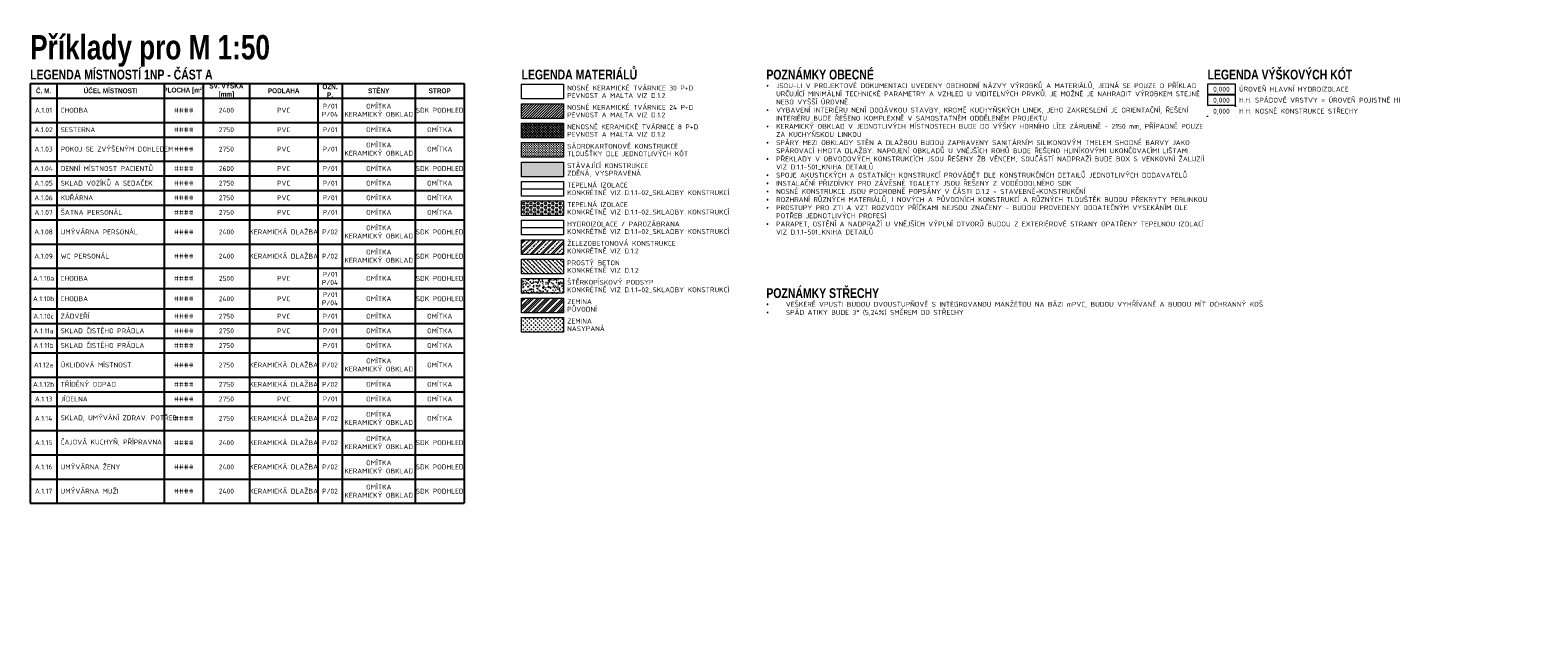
# Model space of a CAD drawing. Header units: millimetres. Extents: x -385852 to 238709, y -99680 to 201840.
# Tile 1 of 176: x -385852 to -354927, y 161918 to 174292. Entities that reach past the tile are written whole.
import ezdxf
from ezdxf.enums import TextEntityAlignment as Align

# ---------------------------------------------------------------- set-up
doc = ezdxf.new("R2010")
doc.units = ezdxf.units.MM
doc.linetypes.add('DASHED', pattern=[19.05, 12.7, -6.35])
doc.linetypes.add('DOT', pattern=[6.35, 0, -6.35])
doc.layers.get('0').update_dxf_attribs({"color": 4})
for name, color, linetype, lineweight in [('A99_N_kce-pod', 7, 'DASHED', 20), ('A99_N_kce-rez-sil', 6, 'Continuous', 20), ('A99_N_koty-50-vysk', 160, 'Continuous', 9), ('A99_N_leg-ram', 7, 'Continuous', 9), ('A99_N_leg-text', 7, 'Continuous', 9), ('A99_N_sraf', 252, 'Continuous', 9), ('A99_N_sraf-TI', 252, 'IZOLACE', 9), ('A99_S_sraf', 252, 'Continuous', 9)]:
    doc.layers.add(name, color=color, linetype=linetype, lineweight=lineweight)
doc.styles.add('A99_kota', font='isocpeur.ttf', dxfattribs={"height": 2})
doc.styles.add('A99_nadpis', font='impact.ttf')
doc.styles.add('A99_popis', font='isocpeur.ttf')
doc.linetypes.add('IZOLACE', pattern='A,0.00254,-2.54,[134,ltypeshp.shx,S=2.54,R=0,X=-2.54,Y=0],-5.08,[134,ltypeshp.shx,S=2.54,R=180,X=2.54,Y=0],-2.54', length=10.16254)

# ---------------------------------------------------------------- blocks, each defined once
blk = doc.blocks.new('*T100')
at = {"layer": 'A99_N_leg-ram', "color": 0, "linetype": 'ByBlock', "lineweight": -2, "transparency": 16777216}
for p, q in [((0, 0), (8900, 0)), ((0, 0), (0, -8604)), ((550, 0), (550, -8604)), ((2750, 0), (2750, -8604)), ((3550, 0), (3550, -8604)), ((4500, 0), (4500, -8604)), ((5900, 0), (5900, -8604)), ((6400, 0), (6400, -8604)), ((7900, 0), (7900, -8604)), ((8900, 0), (8900, -8604)), ((0, -300), (8900, -300)), ((0, -797), (8900, -797)), ((0, -1097), (8900, -1097)), ((0, -1593), (8900, -1593)), ((0, -1893), (8900, -1893)), ((0, -2193), (8900, -2193)), ((0, -2493), (8900, -2493)), ((0, -2793), (8900, -2793)), ((0, -3290), (8900, -3290)), ((0, -3787), (8900, -3787)), ((0, -4204), (8900, -4204)), ((0, -4620), (8900, -4620)), ((0, -4920), (8900, -4920)), ((0, -5220), (8900, -5220)), ((0, -5520), (8900, -5520)), ((0, -6017), (8900, -6017)), ((0, -6317), (8900, -6317)), ((0, -6617), (8900, -6617)), ((0, -7114), (8900, -7114)), ((0, -7611), (8900, -7611)), ((0, -8107), (8900, -8107)), ((0, -8604), (8900, -8604))]:
    blk.add_line(p, q, dxfattribs=at)
at = {"layer": 'A99_N_leg-ram', "color": 0, "transparency": 16777216, "char_height": 100}
for s, insert, width, attachment_point, style in [('SV. VÝŠKA [mm]', (4025, -150), 800, 5, 'A99_nadpis'), ('Č. M.', (275, -150), 400, 5, 'A99_nadpis'), ('ÚČEL MÍSTNOSTI', (1650, -150), 2050, 5, 'A99_nadpis'), ('PLOCHA [m²]', (3150, -150), 650, 5, 'A99_nadpis'), ('PODLAHA', (5200, -150), 1250, 5, 'A99_nadpis'), ('OZN. P.', (6150, -150), 350, 5, 'A99_nadpis'), ('STĚNY', (7150, -150), 1350, 5, 'A99_nadpis'), ('STROP', (8400, -150), 850, 5, 'A99_nadpis'), ('A.1.01', (275, -548), 400, 5, 'A99_popis'), ('CHODBA', (625, -548), 2050, 4, 'A99_popis'), ('####', (3150, -548), 650, 5, 'A99_popis'), ('2400', (4025, -548), 800, 5, 'A99_popis'), ('PVC', (5200, -548), 1250, 5, 'A99_popis'), ('P/01\\PP/04', (6150, -548), 350, 5, 'A99_popis'), ('OMÍTKA\\PKERAMICKÝ OBKLAD', (7150, -548), 1350, 5, 'A99_popis'), ('SDK PODHLED', (8400, -548), 850, 5, 'A99_popis'), ('A.1.02', (275, -947), 400, 5, 'A99_popis'), ('SESTERNA', (625, -947), 2050, 4, 'A99_popis'), ('####', (3150, -947), 650, 5, 'A99_popis'), ('2750', (4025, -947), 800, 5, 'A99_popis'), ('PVC', (5200, -947), 1250, 5, 'A99_popis'), ('P/01', (6150, -947), 350, 5, 'A99_popis'), ('OMÍTKA', (7150, -947), 1350, 5, 'A99_popis'), ('OMÍTKA', (8400, -947), 850, 5, 'A99_popis'), ('POKOJ SE ZVÝŠENÝM DOHLEDEM', (625, -1345), 2050, 4, 'A99_popis'), ('OMÍTKA\\PKERAMICKÝ OBKLAD', (7150, -1345), 1350, 5, 'A99_popis'), ('A.1.03', (275, -1345), 400, 5, 'A99_popis'), ('####', (3150, -1345), 650, 5, 'A99_popis'), ('2750', (4025, -1345), 800, 5, 'A99_popis'), ('PVC', (5200, -1345), 1250, 5, 'A99_popis'), ('P/01', (6150, -1345), 350, 5, 'A99_popis'), ('OMÍTKA', (8400, -1345), 850, 5, 'A99_popis'), ('A.1.04', (275, -1743), 400, 5, 'A99_popis'), ('DENNÍ MÍSTNOST PACIENTŮ', (625, -1743), 2050, 4, 'A99_popis'), ('####', (3150, -1743), 650, 5, 'A99_popis'), ('2600', (4025, -1743), 800, 5, 'A99_popis'), ('PVC', (5200, -1743), 1250, 5, 'A99_popis'), ('P/01', (6150, -1743), 350, 5, 'A99_popis'), ('OMÍTKA', (7150, -1743), 1350, 5, 'A99_popis'), ('SDK PODHLED', (8400, -1743), 850, 5, 'A99_popis'), ('A.1.05', (275, -2043), 400, 5, 'A99_popis'), ('SKLAD VOZÍKŮ A SEDAČEK', (625, -2043), 2050, 4, 'A99_popis'), ('####', (3150, -2043), 650, 5, 'A99_popis'), ('2750', (4025, -2043), 800, 5, 'A99_popis'), ('PVC', (5200, -2043), 1250, 5, 'A99_popis'), ('P/01', (6150, -2043), 350, 5, 'A99_popis'), ('OMÍTKA', (7150, -2043), 1350, 5, 'A99_popis'), ('OMÍTKA', (8400, -2043), 850, 5, 'A99_popis'), ('A.1.06', (275, -2343), 400, 5, 'A99_popis'), ('KUŘÁRNA', (625, -2343), 2050, 4, 'A99_popis'), ('####', (3150, -2343), 650, 5, 'A99_popis'), ('2750', (4025, -2343), 800, 5, 'A99_popis'), ('PVC', (5200, -2343), 1250, 5, 'A99_popis'), ('P/01', (6150, -2343), 350, 5, 'A99_popis'), ('OMÍTKA', (7150, -2343), 1350, 5, 'A99_popis'), ('OMÍTKA', (8400, -2343), 850, 5, 'A99_popis'), ('A.1.07', (275, -2643), 400, 5, 'A99_popis'), ('ŠATNA PERSONÁL', (625, -2643), 2050, 4, 'A99_popis'), ('####', (3150, -2643), 650, 5, 'A99_popis'), ('2750', (4025, -2643), 800, 5, 'A99_popis'), ('PVC', (5200, -2643), 1250, 5, 'A99_popis'), ('P/01', (6150, -2643), 350, 5, 'A99_popis'), ('OMÍTKA', (7150, -2643), 1350, 5, 'A99_popis'), ('OMÍTKA', (8400, -2643), 850, 5, 'A99_popis'), ('A.1.08', (275, -3042), 400, 5, 'A99_popis'), ('UMÝVÁRNA PERSONÁL', (625, -3042), 2050, 4, 'A99_popis'), ('####', (3150, -3042), 650, 5, 'A99_popis'), ('2400', (4025, -3042), 800, 5, 'A99_popis'), ('KERAMICKÁ DLAŽBA', (5200, -3042), 1250, 5, 'A99_popis'), ('P/02', (6150, -3042), 350, 5, 'A99_popis'), ('OMÍTKA\\PKERAMICKÝ OBKLAD', (7150, -3042), 1350, 5, 'A99_popis'), ('SDK PODHLED', (8400, -3042), 850, 5, 'A99_popis'), ('KERAMICKÁ DLAŽBA', (5200, -3539), 1250, 5, 'A99_popis'), ('OMÍTKA\\PKERAMICKÝ OBKLAD', (7150, -3539), 1350, 5, 'A99_popis'), ('SDK PODHLED', (8400, -3539), 850, 5, 'A99_popis'), ('A.1.09', (275, -3539), 400, 5, 'A99_popis'), ('WC PERSONÁL', (625, -3539), 2050, 4, 'A99_popis'), ('####', (3150, -3539), 650, 5, 'A99_popis'), ('2400', (4025, -3539), 800, 5, 'A99_popis'), ('P/02', (6150, -3539), 350, 5, 'A99_popis'), ('A.1.10a', (275, -3995), 400, 5, 'A99_popis'), ('CHODBA', (625, -3995), 2050, 4, 'A99_popis'), ('####', (3150, -3995), 650, 5, 'A99_popis'), ('2500', (4025, -3995), 800, 5, 'A99_popis'), ('PVC', (5200, -3995), 1250, 5, 'A99_popis'), ('P/01\\PP/04', (6150, -3995), 350, 5, 'A99_popis'), ('OMÍTKA', (7150, -3995), 1350, 5, 'A99_popis'), ('SDK PODHLED', (8400, -3995), 850, 5, 'A99_popis'), ('P/01\\PP/04', (6150, -4412), 350, 5, 'A99_popis'), ('OMÍTKA', (7150, -4412), 1350, 5, 'A99_popis'), ('SDK PODHLED', (8400, -4412), 850, 5, 'A99_popis'), ('A.1.10b', (275, -4412), 400, 5, 'A99_popis'), ('CHODBA', (625, -4412), 2050, 4, 'A99_popis'), ('####', (3150, -4412), 650, 5, 'A99_popis'), ('2400', (4025, -4412), 800, 5, 'A99_popis'), ('PVC', (5200, -4412), 1250, 5, 'A99_popis'), ('A.1.10c', (275, -4770), 400, 5, 'A99_popis'), ('ZÁDVEŘÍ', (625, -4770), 2050, 4, 'A99_popis'), ('####', (3150, -4770), 650, 5, 'A99_popis'), ('2750', (4025, -4770), 800, 5, 'A99_popis'), ('PVC', (5200, -4770), 1250, 5, 'A99_popis'), ('P/01', (6150, -4770), 350, 5, 'A99_popis'), ('OMÍTKA', (7150, -4770), 1350, 5, 'A99_popis'), ('OMÍTKA', (8400, -4770), 850, 5, 'A99_popis'), ('A.1.11a', (275, -5070), 400, 5, 'A99_popis'), ('SKLAD ČISTÉHO PRÁDLA', (625, -5070), 2050, 4, 'A99_popis'), ('####', (3150, -5070), 650, 5, 'A99_popis'), ('2750', (4025, -5070), 800, 5, 'A99_popis'), ('PVC', (5200, -5070), 1250, 5, 'A99_popis'), ('P/01', (6150, -5070), 350, 5, 'A99_popis'), ('OMÍTKA', (7150, -5070), 1350, 5, 'A99_popis'), ('OMÍTKA', (8400, -5070), 850, 5, 'A99_popis'), ('A.1.11b', (275, -5370), 400, 5, 'A99_popis'), ('SKLAD ČISTÉHO PRÁDLA', (625, -5370), 2050, 4, 'A99_popis'), ('####', (3150, -5370), 650, 5, 'A99_popis'), ('2750', (4025, -5370), 800, 5, 'A99_popis'), ('P/01', (6150, -5370), 350, 5, 'A99_popis'), ('OMÍTKA', (7150, -5370), 1350, 5, 'A99_popis'), ('OMÍTKA', (8400, -5370), 850, 5, 'A99_popis'), ('A1.12a', (275, -5769), 400, 5, 'A99_popis'), ('ÚKLIDOVÁ MÍSTNOST', (625, -5769), 2050, 4, 'A99_popis'), ('####', (3150, -5769), 650, 5, 'A99_popis'), ('2750', (4025, -5769), 800, 5, 'A99_popis'), ('KERAMICKÁ DLAŽBA', (5200, -5769), 1250, 5, 'A99_popis'), ('P/02', (6150, -5769), 350, 5, 'A99_popis'), ('OMÍTKA\\PKERAMICKÝ OBKLAD', (7150, -5769), 1350, 5, 'A99_popis'), ('OMÍTKA', (8400, -5769), 850, 5, 'A99_popis'), ('A.1.12b', (275, -6167), 400, 5, 'A99_popis'), ('TŘÍDĚNÝ ODPAD', (625, -6167), 2050, 4, 'A99_popis'), ('####', (3150, -6167), 650, 5, 'A99_popis'), ('2750', (4025, -6167), 800, 5, 'A99_popis'), ('KERAMICKÁ DLAŽBA', (5200, -6167), 1250, 5, 'A99_popis'), ('P/02', (6150, -6167), 350, 5, 'A99_popis'), ('OMÍTKA', (7150, -6167), 1350, 5, 'A99_popis'), ('OMÍTKA', (8400, -6167), 850, 5, 'A99_popis'), ('A.1.13', (275, -6467), 400, 5, 'A99_popis'), ('JÍDELNA', (625, -6467), 2050, 4, 'A99_popis'), ('####', (3150, -6467), 650, 5, 'A99_popis'), ('2750', (4025, -6467), 800, 5, 'A99_popis'), ('PVC', (5200, -6467), 1250, 5, 'A99_popis'), ('P/01', (6150, -6467), 350, 5, 'A99_popis'), ('OMÍTKA', (7150, -6467), 1350, 5, 'A99_popis'), ('OMÍTKA', (8400, -6467), 850, 5, 'A99_popis'), ('A.1.14', (275, -6865), 400, 5, 'A99_popis'), ('SKLAD, UMÝVÁNÍ ZDRAV. POTŘEB', (625, -6865), 2050, 4, 'A99_popis'), ('####', (3150, -6865), 650, 5, 'A99_popis'), ('2750', (4025, -6865), 800, 5, 'A99_popis'), ('KERAMICKÁ DLAŽBA', (5200, -6865), 1250, 5, 'A99_popis'), ('P/02', (6150, -6865), 350, 5, 'A99_popis'), ('OMÍTKA\\PKERAMICKÝ OBKLAD', (7150, -6865), 1350, 5, 'A99_popis'), ('OMÍTKA', (8400, -6865), 850, 5, 'A99_popis'), ('A.1.15', (275, -7362), 400, 5, 'A99_popis'), ('ČAJOVÁ KUCHYŇ, PŘÍPRAVNA', (625, -7362), 2050, 4, 'A99_popis'), ('####', (3150, -7362), 650, 5, 'A99_popis'), ('2400', (4025, -7362), 800, 5, 'A99_popis'), ('KERAMICKÁ DLAŽBA', (5200, -7362), 1250, 5, 'A99_popis'), ('P/02', (6150, -7362), 350, 5, 'A99_popis'), ('OMÍTKA\\PKERAMICKÝ OBKLAD', (7150, -7362), 1350, 5, 'A99_popis'), ('SDK PODHLED', (8400, -7362), 850, 5, 'A99_popis'), ('KERAMICKÁ DLAŽBA', (5200, -7859), 1250, 5, 'A99_popis'), ('OMÍTKA\\PKERAMICKÝ OBKLAD', (7150, -7859), 1350, 5, 'A99_popis'), ('SDK PODHLED', (8400, -7859), 850, 5, 'A99_popis'), ('A.1.16', (275, -7859), 400, 5, 'A99_popis'), ('UMÝVÁRNA ŽENY', (625, -7859), 2050, 4, 'A99_popis'), ('####', (3150, -7859), 650, 5, 'A99_popis'), ('2400', (4025, -7859), 800, 5, 'A99_popis'), ('P/02', (6150, -7859), 350, 5, 'A99_popis'), ('A.1.17', (275, -8356), 400, 5, 'A99_popis'), ('UMÝVÁRNA MUŽI', (625, -8356), 2050, 4, 'A99_popis'), ('####', (3150, -8356), 650, 5, 'A99_popis'), ('2400', (4025, -8356), 800, 5, 'A99_popis'), ('KERAMICKÁ DLAŽBA', (5200, -8356), 1250, 5, 'A99_popis'), ('P/02', (6150, -8356), 350, 5, 'A99_popis'), ('OMÍTKA\\PKERAMICKÝ OBKLAD', (7150, -8356), 1350, 5, 'A99_popis'), ('SDK PODHLED', (8400, -8356), 850, 5, 'A99_popis')]:
    blk.add_mtext(s, dxfattribs=dict(at, insert=insert, width=width, attachment_point=attachment_point, style=style))
blk = doc.blocks.new('*U54')
at = {"color": 0, "linetype": 'ByBlock'}
blk.add_lwpolyline([(0, -4), (11.4, -4), (11.4, 0), (0, 0)], close=True, dxfattribs=at)
at = {"color": 0, "linetype": 'ByBlock', "style": 'A99_kota'}
for tag, p in [('VYSKA_POPIS1', (5.7, -6.04)), ('VYSKA', (5.7, -2.24)), ('VYSKA_POPIS2', (5.9, -9.54)), ('VYSKA_POPIS3', (5.9, -13.04))]:
    blk.add_attdef(tag, text='', height=2, dxfattribs=at).set_placement(p, align=Align.MIDDLE)

msp = doc.modelspace()

# ---------------------------------------------------------------- hatches: boundary and pattern name
at = {"layer": 'A99_N_sraf'}
h = msp.add_hatch(dxfattribs=at)
h.set_pattern_fill('ANSI31', color=256, scale=300)
h.set_pattern_definition([(45, (-284915.01, 269956.88), (-26.516504, 26.516504), [])])
h.paths.add_polyline_path([(-375772.26796, 172784.06597), (-374914.24602, 172784.06597), (-374914.24602, 172484.06597), (-375772.26796, 172484.06597)])
h = msp.add_hatch(dxfattribs=at)
h.set_pattern_fill('ANSI37', color=256, scale=300)
h.set_pattern_definition([(45, (-284915.01, 269956.88), (-26.516504, 26.516504), []), (135, (-284915.01, 269956.88), (-26.516504, -26.516504), [])])
h.paths.add_polyline_path([(-375772.26796, 172385.80711), (-374914.24602, 172385.80711), (-374914.24602, 172085.80711), (-375772.26796, 172085.80711)])
h = msp.add_hatch(dxfattribs=at)
h.set_pattern_fill('CROSS', color=256, scale=100)
h.set_pattern_definition([(0, (-284915.01, 269956.878), (25, 25), [12.5, -37.5]), (90, (-284908.76, 269950.628), (-25, 25), [12.5, -37.5])])
h.paths.add_polyline_path([(-375772.26796, 171987.54824), (-374914.24602, 171987.54824), (-374914.24602, 171687.54824), (-375772.26796, 171687.54824)])
h = msp.add_hatch(dxfattribs=at)
h.set_pattern_fill('HEX', color=256, scale=200)
h.set_pattern_definition([(0, (-284915.01, 270355.137), (0, 43.30127), [25, -50]), (120, (-284915.01, 270355.137), (-37.5, -21.650635), [25, -50]), (60, (-284890.01, 270355.137), (-37.5, 21.650635), [25, -50])])
h.paths.add_polyline_path([(-375772.26796, 170792.77163), (-374914.24602, 170792.77163), (-374914.24602, 170492.77163), (-375772.26796, 170492.77163)])
h = msp.add_hatch(dxfattribs=at)
h.set_pattern_fill('ZELEZOBETON', color=256, scale=30)
h.set_pattern_definition([(45, (-284915.01, 270355.14), (-106.06602, 106.06602), []), (45, (-284872.58, 270355.14), (-106.06602, 106.06602), []), (45, (-284787.73, 270355.14), (-63.63961, 148.49242), [60, -30, 0, -30])])
h.paths.add_polyline_path([(-375772.26796, 169996.25389), (-374914.24602, 169996.25389), (-374914.24602, 169696.25389), (-375772.26796, 169696.25389)])
h = msp.add_hatch(dxfattribs=at)
h.set_pattern_fill('BETON-PROSTY', color=256, scale=30, angle=90)
h.set_pattern_definition([(135, (-284915.01, 270355.14), (-84.85281, -84.85281), []), (135, (-284915.01, 270439.99), (-127.27922, -42.42641), [60, -30, 0, -30])])
h.paths.add_polyline_path([(-375772.26796, 169597.99502), (-374914.24602, 169597.99502), (-374914.24602, 169297.99502), (-375772.26796, 169297.99502)])
h = msp.add_hatch(dxfattribs=at)
h.set_pattern_fill('AR-CONC', color=256, scale=20)
h.set_pattern_definition([(50, (-284915.01, 270355.14), (143.45204, -12.55043), [15, -165]), (355, (-284915.01, 270355.14), (-27.75027, 150.43843), [12, -132]), (100.4514, (-284903.06, 270354.09), (115.70188, 137.88791), [12.74804, -140.22842]), (46.1842, (-284915.01, 270395.14), (213.4482, -33.1038), [22.5, -247.5]), (96.6356, (-284897.22, 270392.38), (186.93254, 194.82357), [19.12206, -210.3426]), (351.1842, (-284915, 270395.14), (186.9324, 194.82372), [18, -198]), (21, (-284895.01, 270385.14), (119.38141, -80.52378), [15, -165]), (326, (-284895.01, 270385.14), (48.66307, 145.03001), [12, -132]), (71.4514, (-284885.06, 270378.43), (168.04453, 64.5061), [12.74804, -140.22842]), (37.5, (-284915.01, 270355.137), (2.431971, 66.57877), [0, -130.4, 0, -134, 0, -132.5]), (7.5, (-284915.01, 270355.14), (52.613907, 78.882342), [0, -76.4, 0, -127.4, 0, -50.5]), (327.5, (-284959.61, 270355.137), (106.764487, -4.510974), [0, -50, 0, -156, 0, -207]), (317.5, (-284979.61, 270355.14), (116.637234, 20.020996), [0, -65, 0, -103.6, 0, -147])])
h.paths.add_polyline_path([(-375772.26796, 169199.73615), (-374914.24602, 169199.73615), (-374914.24602, 168899.73615), (-375772.26796, 168899.73615)])
h = msp.add_hatch(dxfattribs=at)
h.set_pattern_fill('ZEM_PUVODNI', color=256, scale=30)
h.set_pattern_definition([(45, (-284915.01, 270355.14), (-84.85281, 84.85281), []), (45, (-284872.58, 270355.14), (-84.85281, 84.85281), []), (45, (-284830.16, 270355.14), (-84.85281, 84.85281), [])])
h.paths.add_polyline_path([(-375772.26796, 168801.47728), (-374914.24602, 168801.47728), (-374914.24602, 168501.47728), (-375772.26796, 168501.47728)])
h = msp.add_hatch(dxfattribs=at)
h.set_pattern_fill('ZEM_NASYPANA', color=256, scale=30)
h.set_pattern_definition([(45, (-284915.01, 270355.14), (7e-15, 84.852814), [30, -90]), (135, (-284851.37, 270397.564), (-84.852814, 7e-15), [30, -90])])
h.paths.add_polyline_path([(-375772.26796, 168403.21841), (-374914.24602, 168403.21841), (-374914.24602, 168103.21841), (-375772.26796, 168103.21841)])
at = {"layer": 'A99_S_sraf'}
h = msp.add_hatch(color=256, dxfattribs=at)
h.dxf.hatch_style = 1
h.paths.add_polyline_path([(-375772.26796, 171589.28937), (-374914.24602, 171589.28937), (-374914.24602, 171289.28937), (-375772.26796, 171289.28937)])

# ---------------------------------------------------------------- linework, layer by layer
at = {"layer": 'A99_N_kce-pod', "const_width": 30}
msp.add_lwpolyline([(-375772.26796, 170244.51276), (-374914.24602, 170244.51276)], dxfattribs=at)
at = {"layer": 'A99_N_kce-rez-sil'}
for points in [[(-375772.26796, 173182.32484), (-374914.24602, 173182.32484), (-374914.24602, 172882.32484), (-375772.26796, 172882.32484)], [(-375772.26796, 172784.06597), (-374914.24602, 172784.06597), (-374914.24602, 172484.06597), (-375772.26796, 172484.06597)], [(-375772.26796, 172385.80711), (-374914.24602, 172385.80711), (-374914.24602, 172085.80711), (-375772.26796, 172085.80711)], [(-375772.26796, 171987.54824), (-374914.24602, 171987.54824), (-374914.24602, 171687.54824), (-375772.26796, 171687.54824)], [(-375772.26796, 171589.28937), (-374914.24602, 171589.28937), (-374914.24602, 171289.28937), (-375772.26796, 171289.28937)], [(-375772.26796, 171191.0305), (-374914.24602, 171191.0305), (-374914.24602, 170891.0305), (-375772.26796, 170891.0305)], [(-375772.26796, 170792.77163), (-374914.24602, 170792.77163), (-374914.24602, 170492.77163), (-375772.26796, 170492.77163)], [(-375772.26796, 170394.51276), (-374914.24602, 170394.51276), (-374914.24602, 170094.51276), (-375772.26796, 170094.51276)], [(-375772.26796, 169996.25389), (-374914.24602, 169996.25389), (-374914.24602, 169696.25389), (-375772.26796, 169696.25389)], [(-375772.26796, 169597.99502), (-374914.24602, 169597.99502), (-374914.24602, 169297.99502), (-375772.26796, 169297.99502)], [(-375772.26796, 169199.73615), (-374914.24602, 169199.73615), (-374914.24602, 168899.73615), (-375772.26796, 168899.73615)], [(-375772.26796, 168801.47728), (-374914.24602, 168801.47728), (-374914.24602, 168501.47728), (-375772.26796, 168501.47728)], [(-375772.26796, 168403.21841), (-374914.24602, 168403.21841), (-374914.24602, 168103.21841), (-375772.26796, 168103.21841)]]:
    msp.add_lwpolyline(points, close=True, dxfattribs=at)
at = {"layer": 'A99_N_sraf-TI', "ltscale": 0.7}
msp.add_lwpolyline([(-375772.26796, 171041.0305), (-374914.24602, 171041.0305)], dxfattribs=at)

# ---------------------------------------------------------------- block references
msp.add_blockref('*T100', (-385852.17856, 173199.01519))
at = {"layer": 'A99_N_koty-50-vysk', "xscale": 50, "yscale": 50, "zscale": 50}
msp.add_blockref('*U54', (-361701.53599, 173182.32484), dxfattribs=at).add_auto_attribs({'VYSKA': '0,000'})
at = {"layer": 'A99_N_koty-50-vysk', "linetype": 'DASHED', "xscale": 50, "yscale": 50, "zscale": 50}
msp.add_blockref('*U54', (-361701.53599, 172957.32484), dxfattribs=at).add_auto_attribs({'VYSKA': '0,000'})
at = {"layer": 'A99_N_koty-50-vysk', "linetype": 'DOT', "xscale": 50, "yscale": 50, "zscale": 50}
msp.add_blockref('*U54', (-361701.53599, 172732.32484), dxfattribs=at).add_auto_attribs({'VYSKA': '0,000'})

# ---------------------------------------------------------------- texts
at = {"layer": 'A99_N_leg-text', "style": 'A99_nadpis'}
for s, height, p in [('Příklady pro M 1:50', 500, (-385852.17856, 173691.9106)), ('LEGENDA MÍSTNOSTÍ 1NP - ČÁST A', 200, (-385852.17856, 173282.32484)), ('LEGENDA MATERIÁLŮ', 200, (-375772.26796, 173282.32484)), ('POZNÁMKY OBECNÉ', 200, (-370751.71111, 173282.32484)), ('LEGENDA VÝŠKOVÝCH KÓT', 200, (-361701.53599, 173282.32484)), ('POZNÁMKY STŘECHY', 200, (-370751.71111, 168802.21293))]:
    msp.add_text(s, height=height, dxfattribs=at).set_placement(p)
at = {"layer": 'A99_N_leg-text', "style": 'A99_popis'}
for s, p in [('NOSNÉ KERAMICKÉ TVÁRNICE 30 P+D', (-374837.50151, 173107.0573)), ('PEVNOST A MALTA VIZ D.1.2', (-374837.50151, 172952.70397)), ('ÚROVEŇ HLAVNÍ HYDROIZOLACE', (-361056.40673, 173082.32484)), ('H.H. SPÁDOVÉ VRSTVY = ÚROVEŇ POJISTNÉ HI', (-361056.40673, 172857.32484)), ('NOSNÉ KERAMICKÉ TVÁRNICE 24 P+D', (-374837.50151, 172708.79843)), ('PEVNOST A MALTA VIZ D.1.2', (-374837.50151, 172554.4451)), ('H.H. NOSNÉ KONSTRUKCE STŘECHY', (-361056.40673, 172632.32484)), ('NENOSNÉ KERAMICKÉ TVÁRNICE 8 P+D', (-374837.50151, 172310.53956)), ('SÁDROKARTONOVÉ KONSTRUKCE', (-374837.50151, 171912.28069)), ('PEVNOST A MALTA VIZ D.1.2', (-374837.50151, 172156.18623)), ('TLOUŠŤKY DLE JEDNOTLIVÝCH KÓT', (-374837.50151, 171757.92736)), ('STÁVAJÍCÍ KONSTRUKCE', (-374837.50151, 171514.02182)), ('ZDĚNÁ, VYSPRAVENÁ', (-374837.50151, 171359.66849)), ('TEPELNÁ IZOLACE', (-374837.50151, 171115.76295)), ('KONKRÉTNĚ VIZ D.1.1-02_SKLADBY KONSTRUKCÍ', (-374837.50151, 170961.40962)), ('TEPELNÁ IZOLACE', (-374837.50151, 170717.50408)), ('KONKRÉTNĚ VIZ D.1.1-02_SKLADBY KONSTRUKCÍ', (-374837.50151, 170563.15076)), ('HYDROIZOLACE / PAROZÁBRANA', (-374837.50151, 170319.24522)), ('KONKRÉTNĚ VIZ D.1.1-02_SKLADBY KONSTRUKCÍ', (-374837.50151, 170164.89189)), ('ŽELEZOBETONOVÁ KONSTRUKCE', (-374837.50151, 169920.98635)), ('KONKRÉTNĚ VIZ D.1.2', (-374837.50151, 169766.63302)), ('PROSTÝ BETON', (-374837.50151, 169522.72748)), ('ŠTĚRKOPÍSKOVÝ PODSYP', (-374837.50151, 169124.46861)), ('KONKRÉTNĚ VIZ D.1.2', (-374837.50151, 169368.37415)), ('KONKRÉTNĚ VIZ D.1.1-02_SKLADBY KONSTRUKCÍ', (-374837.50151, 168970.11528)), ('ZEMINA', (-374837.50151, 168726.20974)), ('PŮVODNÍ', (-374837.50151, 168571.85641)), ('ZEMINA', (-374837.50151, 168327.95087)), ('NASYPANÁ', (-374837.50151, 168173.59754))]:
    msp.add_text(s, height=100, dxfattribs=at).set_placement(p, align=Align.MIDDLE_LEFT)
at = {"layer": 'A99_N_leg-text', "char_height": 100, "attachment_point": 1, "style": 'A99_popis'}
for s, width, insert in [('\\pi-200,l200,t200,300;{\\fSymbol|b0|i0|c2|p18;·^I}JSOU-LI V PROJEKTOVÉ DOKUMENTACI UVEDENY OBCHODNÍ NÁZVY VÝROBKŮ A MATERIÁLŮ, JEDNÁ SE POUZE O PŘÍKLAD URČUJÍCÍ MINIMÁLNÍ TECHNICKÉ PARAMETRY A VZHLED U VIDITELNÝCH PRVKŮ. JE MOŽNÉ JE NAHRADIT VÝROBKEM STEJNÉ NEBO VYŠŠÍ ÚROVNĚ\\P{\\fSymbol|b0|i0|c2|p18;·^I}VYBAVENÍ INTERIÉRU NENÍ DODÁVKOU STAVBY, KROMĚ KUCHYŇSKÝCH LINEK, JEHO ZAKRESLENÍ JE ORIENTAČNÍ, ŘEŠENÍ INTERIÉRU BUDE ŘEŠENO KOMPLEXNĚ V SAMOSTATNÉM ODDĚLENÉM PROJEKTU\\P{\\fSymbol|b0|i0|c2|p18;·^I}KERAMICKÝ OBKLAD V JEDNOTLIVÝCH MÍSTNOSTECH BUDE DO VÝŠKY HORNÍHO LÍCE ZÁRUBNĚ - 2150 mm, PŘÍPADNĚ POUZE ZA KUCHYŇSKOU LINKOU\\P{\\fSymbol|b0|i0|c2|p18;·^I}SPÁRY MEZI OBKLADY STĚN A DLAŽBOU BUDOU ZAPRAVENY SANITÁRNÍM SILIKONOVÝM TMELEM SHODNÉ BARVY JAKO SPÁROVACÍ HMOTA DLAŽBY. NAPOJENÍ OBKLADŮ U VNĚJŠÍCH ROHŮ BUDE ŘEŠENO HLINÍKOVÝMI UKONČOVACÍMI LIŠTAMI.\\P{\\fSymbol|b0|i0|c2|p18;·^I}PŘEKLADY V OBVODOVÝCH KONSTRUKCÍCH JSOU ŘEŠENY ŽB VĚNCEM, SOUČÁSTÍ NADPRAŽÍ BUDE BOX S VENKOVNÍ ŽALUZIÍ VIZ D.1.1-501_KNIHA DETAILŮ\\P{\\fSymbol|b0|i0|c2|p18;·^I}SPOJE AKUSTICKÝCH A OSTATNÍCH KONSTRUKCÍ PROVÁDĚT DLE KONSTRUKČNÍCH DETAILŮ JEDNOTLIVÝCH DODAVATELŮ \\P{\\fSymbol|b0|i0|c2|p18;·^I}INSTALAČNÍ PŘIZDÍVKY PRO ZÁVĚSNÉ TOALETY JSOU ŘEŠENY Z VODĚODOLNÉHO SDK\\P{\\fSymbol|b0|i0|c2|p18;·^I}NOSNÉ KONSTRUKCE JSOU PODROBNĚ POPSÁNY V ČÁSTI D.1.2 - STAVEBNĚ-KONSTRUKČNÍ\\P{\\fSymbol|b0|i0|c2|p18;·^I}ROZHRANÍ RŮZNÝCH MATERIÁLŮ, I NOVÝCH A PŮVODNÍCH KONSTRUKCÍ A RŮZNÝCH TLOUŠTĚK BUDOU PŘEKRYTY PERLINKOU\\P{\\fSymbol|b0|i0|c2|p18;·^I}PROSTUPY PRO ZTI A VZT ROZVODY PŘÍČKAMI NEJSOU ZNAČENY - BUDOU PROVEDENY DODATEČNÝM VYSEKÁNÍM DLE POTŘEB JEDNOTLIVÝCH PROFESÍ\\P{\\fSymbol|b0|i0|c2|p18;·^I}PARAPET, OSTĚNÍ A NADPRAŽÍ U VNĚJŠÍCH VÝPLNÍ OTVORŮ BUDOU Z EXTERIÉROVÉ STRANY OPATŘENY TEPELNOU IZOLACÍ VIZ D.1.1-501_KNIHA DETAILŮ', 8273.156262, (-370751.71111, 173203.64034)), ('\\pi-400,l400,t400,600;{\\fSymbol|b0|i0|c2|p18;·^I}VEŠKERÉ VPUSTI BUDOU DVOUSTUPŇOVÉ S INTEGROVANOU MANŽETOU NA BÁZI mPVC, BUDOU VYHŘÍVANÉ A BUDOU MÍT OCHRANNÝ KOŠ\\P{\\fSymbol|b0|i0|c2|p18;·^I}SPÁD ATIKY BUDE 3° (5,24%) SMĚREM DO STŘECHY', 10350.2566735, (-370751.71111, 168723.52843))]:
    msp.add_mtext_dynamic_manual_height_columns(s, width=width, gutter_width=1000, heights=[11746.9069], dxfattribs=dict(at, insert=insert))

doc.saveas('drawing.dxf')
